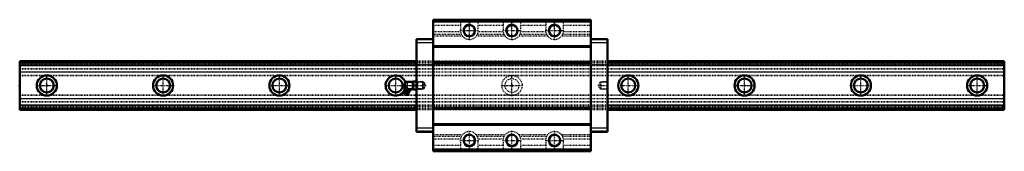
# Model space of a CAD drawing. Header units: millimetres. Extents: x -35 to 1235, y -85 to 85.
import ezdxf

# ---------------------------------------------------------------- set-up
doc = ezdxf.new("R2010")
doc.units = ezdxf.units.MM
doc.linetypes.add('Center', pattern=[1.5, 0.45, -0.5, 0.05, -0.5])
doc.linetypes.add('Dashed', pattern=[2, 1, -1])
for name, color, linetype, lineweight in [('2d ConnectionPoints', 7, 'Continuous', 50), ('AM_0', 7, 'Continuous', 50), ('AM_4', 3, 'Continuous', 25), ('AM_5', 3, 'Continuous', 25), ('AM_7', 7, 'Center', 25), ('AM_9', 6, 'Dashed', 25)]:
    doc.layers.add(name, color=color, linetype=linetype, lineweight=lineweight)

# ---------------------------------------------------------------- blocks, each defined once
blk = doc.blocks.new('1_B_PT1_8_grease_nipple_joint1_SVR_0_in_SVR65LC1SS1270LG350BPT185120001_4')
at = {"layer": 'AM_0'}
for p, q in [((461.8, 1.8), (461.8, -1.8)), ((472.3, 4.8), (464.8, 4.8)), ((472.4, 5), (472.3, 4.9)), ((472.3, 4.9), (472.3, -4.9)), ((472.4, 5), (476.9, 5)), ((472.8, 0), (476.5, 0)), ((477, 4.9), (476.9, 5)), ((460.5, -7.9), (460.3, -10.7)), ((464.8, -12.5), (460.3, -10.7)), ((466.6, -10.3), (460.5, -7.9)), ((461.2, -4.1), (461.6, -3.1)), ((462.4, -2.8), (461.6, -3.1)), ((468.8, -5.4), (461.9, -2.6)), ((463.1, -4.9), (463.5, -3.9)), ((464.8, -12.5), (466.6, -10.3)), ((466.8, -6.4), (467.2, -5.4)), ((467.4, -4.8), (472.3, -4.8)), ((468.7, -7.1), (469.1, -6.1)), ((469.1, -6.1), (468.8, -5.4)), ((472.3, -4.9), (472.4, -5)), ((476.9, -5), (472.4, -5)), ((476.9, -5), (477, -4.9))]:
    blk.add_line(p, q, dxfattribs=at)
for points in [[(472.8, 5), (472.5, 3.7), (472.4, 2.3), (472.5, 1.2), (472.8, 0)], [(472.8, 0), (472.5, -1.3), (472.4, -2.7), (472.5, -3.8), (472.8, -5)], [(476.5, 0), (476.8, 1.3), (476.9, 2.7), (476.8, 3.8), (476.5, 5)], [(476.5, -5), (476.8, -3.7), (476.9, -2.3), (476.8, -1.2), (476.5, 0)], [(461.2, -4.1), (461.4, -4.5), (461.6, -4.8), (462, -5.1), (462.7, -5), (463.1, -4.9)], [(463.1, -4.9), (463.4, -5.2), (464.3, -6), (465.1, -6.3), (465.8, -6.4), (466.5, -6.4), (466.8, -6.4)], [(467.2, -5.4), (466.4, -4.6), (465.3, -4), (464.1, -3.9), (463.5, -3.9)], [(466.8, -6.4), (467, -6.8), (467.2, -7.1), (467.7, -7.4), (468.3, -7.3), (468.7, -7.1)], [(469.1, -6.1), (468.8, -5.7), (468.5, -5.3), (467.8, -5.2), (467.2, -5.4)]]:
    blk.add_lwpolyline(points, dxfattribs=at)
for centre, radius, start, end in [((464.8, 1.8), 3, 90, 180), ((463.6, -9.1), 3.3, 131.1614, 158), ((455.7, -6.4), 6, 4.5497, 22.6392), ((460.9, -6), 0.8, 311.1614, 4.5497), ((463.1, -10.2), 1.82, 214.2344, 281.7656), ((464.8, -1.8), 3, 180, 195.4404), ((463.6, -9.1), 3.3, 338, 4.8386), ((467.6, -8.7), 0.8, 131.4503, 184.8386), ((471.1, -12.6), 6, 113.3061, 131.4503)]:
    blk.add_arc(centre, radius, start, end, dxfattribs=at)
at = {"layer": 'AM_4'}
for p, q in [((464.8, 4.8), (464.8, -3.8)), ((466.8, -8.8), (461.4, -6.6)), ((467.1, -8.1), (461.7, -5.9))]:
    blk.add_line(p, q, dxfattribs=at)
at = {"layer": 'AM_5', "linetype": 'Dashed'}
for p, q in [((477, 4.9), (478, 4.3)), ((478, 4.9), (478, -4.9)), ((485, 4.1), (478, 4.3)), ((477, -4.9), (478, -4.3)), ((485, -4.1), (478, -4.3))]:
    blk.add_line(p, q, dxfattribs=at)
at = {"layer": 'AM_7'}
blk.add_line((462.3, -12.3), (465.7, -3.7), dxfattribs=at)
at = {"layer": 'AM_9'}
for p, q in [((484.4, 4.7), (477, 4.9)), ((485, 4.1), (484.4, 4.7)), ((484.4, 4.7), (484.4, -4.7)), ((485, 4.1), (485, -4.1)), ((477, -4.9), (484.4, -4.7)), ((484.4, -4.7), (485, -4.1))]:
    blk.add_line(p, q, dxfattribs=at)
blk.add_lwpolyline([(463.5, -3.9), (463.2, -3.4), (462.9, -3), (462.2, -2.9), (461.6, -3.1)], dxfattribs=at)
blk = doc.blocks.new('2_SVR_65LC1SSB_PT1_81_Slide_0_in_SVR65LC1SS1270LG350BPT185120001_4')
at = {"layer": 'AM_0'}
for p, q in [((701.8, 85), (498.2, 85)), ((498.2, 85), (498.2, -85)), ((701.8, 82.8), (498.2, 82.8)), ((701.8, 85), (701.8, -85)), ((498.2, 60), (477, 60)), ((477, 60), (477, -60)), ((701.8, 50.8), (498.2, 50.8)), ((723, 60), (701.8, 60)), ((723, 60), (723, -60)), ((701.8, 50), (498.2, 50)), ((701.8, 30), (498.2, 30)), ((701.8, 29.2), (498.2, 29.2)), ((701.8, -29.2), (498.2, -29.2)), ((701.8, -30), (498.2, -30)), ((701.8, -50), (498.2, -50)), ((701.8, -50.8), (498.2, -50.8)), ((498.2, -60), (477, -60)), ((723, -60), (701.8, -60)), ((701.8, -82.8), (498.2, -82.8)), ((701.8, -85), (498.2, -85))]:
    blk.add_line(p, q, dxfattribs=at)
for centre in [(545, 71), (600, 71), (655, 71), (545, -71), (600, -71), (655, -71)]:
    blk.add_circle(centre, 7.25, dxfattribs=at)
at = {"layer": 'AM_4'}
for p, q in [((498.2, 55), (477, 55)), ((723, 55), (701.8, 55)), ((498.2, -55), (477, -55)), ((723, -55), (701.8, -55))]:
    blk.add_line(p, q, dxfattribs=at)
at = {"layer": 'AM_5', "linetype": 'Dashed'}
for p, q in [((485, -4.7), (485, 4.7)), ((485.8, 4.1), (485, 4.7)), ((714.2, 4.1), (715, 4.7)), ((723, 4.9), (715, 4.7)), ((715, -4.7), (715, 4.7)), ((485.8, -4.1), (485, -4.7)), ((714.2, -4.1), (715, -4.7)), ((723, -4.9), (715, -4.7))]:
    blk.add_line(p, q, dxfattribs=at)
at = {"layer": 'AM_5'}
for centre in [(545, 71), (600, 71), (655, 71), (545, -71), (600, -71), (655, -71)]:
    blk.add_arc(centre, 8, 75, 15, dxfattribs=at)
at = {"layer": 'AM_7'}
for p, q in [((545, 58.9), (545, 83.1)), ((600, 58.9), (600, 83.1)), ((655, 58.9), (655, 83.1)), ((532.9, 71), (557.1, 71)), ((587.9, 71), (612.1, 71)), ((642.9, 71), (667.1, 71)), ((489.5, 61.1), (489.5, 58.9)), ((710.5, 61.1), (710.5, 58.9)), ((710.6, 0), (723.6, 0)), ((489.5, -58.9), (489.5, -61.1)), ((545, -83.1), (545, -58.9)), ((600, -83.1), (600, -58.9)), ((655, -83.1), (655, -58.9)), ((710.5, -58.9), (710.5, -61.1)), ((532.9, -71), (557.1, -71)), ((587.9, -71), (612.1, -71)), ((642.9, -71), (667.1, -71))]:
    blk.add_line(p, q, dxfattribs=at)
at = {"layer": 'AM_9'}
for p, q in [((533.5, 83), (498.2, 83)), ((533.5, 77.4), (498.2, 77.4)), ((533.5, 85), (533.5, 71)), ((556.5, 71), (556.5, 85)), ((588.5, 83), (556.5, 83)), ((588.5, 77.4), (556.5, 77.4)), ((588.5, 85), (588.5, 71)), ((611.5, 71), (611.5, 85)), ((643.5, 83), (611.5, 83)), ((643.5, 77.4), (611.5, 77.4)), ((643.5, 85), (643.5, 71)), ((666.5, 71), (666.5, 85)), ((701.8, 83), (666.5, 83)), ((701.8, 77.4), (666.5, 77.4)), ((533.6, 69.5), (498.2, 69.5)), ((534.8, 65.7), (498.2, 65.7)), ((536.2, 63.6), (498.2, 63.6)), ((591.2, 63.6), (553.8, 63.6)), ((589.8, 65.7), (555.2, 65.7)), ((588.6, 69.5), (556.4, 69.5)), ((646.2, 63.6), (608.8, 63.6)), ((644.8, 65.7), (610.2, 65.7)), ((643.6, 69.5), (611.4, 69.5)), ((701.8, 63.6), (663.8, 63.6)), ((701.8, 65.7), (665.2, 65.7)), ((701.8, 69.5), (666.4, 69.5)), ((498.2, 59), (477, 59)), ((485.4, 60), (485.4, 59)), ((493.6, 59), (493.6, 60)), ((723, 59), (701.8, 59)), ((706.4, 60), (706.4, 59)), ((714.6, 59), (714.6, 60)), ((723, 31.5), (477, 31.5)), ((723, 31.4), (477, 31.4)), ((723, 31.3), (477, 31.3)), ((723, 29.5), (477, 29.5)), ((723, 27.7), (477, 27.7)), ((723, 27.5), (477, 27.5)), ((477, 26.9), (723, 26.9)), ((723, 25.7), (477, 25.7)), ((723, 25.6), (477, 25.6)), ((723, 17.3), (477, 17.3)), ((723, 17.2), (477, 17.2)), ((477.6, 4.3), (477, 4.9)), ((486.6, 4), (477.6, 4.3)), ((477.6, 4.3), (477.6, -4.3)), ((488.8, 0), (486.6, 4)), ((486.6, 4), (486.6, -4)), ((486.6, -4), (488.8, 0)), ((713.4, 4), (711.2, 0)), ((711.2, 0), (713.4, -4)), ((722.4, 4.3), (713.4, 4)), ((713.4, 4), (713.4, -4)), ((723, 4.9), (722.4, 4.3)), ((722.4, 4.3), (722.4, -4.3)), ((477, -4.9), (477.6, -4.3)), ((477.6, -4.3), (486.6, -4)), ((713.4, -4), (722.4, -4.3)), ((722.4, -4.3), (723, -4.9)), ((723, -17.2), (477, -17.2)), ((723, -17.3), (477, -17.3)), ((723, -25.6), (477, -25.6)), ((723, -25.7), (477, -25.7)), ((723, -26.9), (477, -26.9)), ((723, -27.5), (477, -27.5)), ((723, -27.7), (477, -27.7)), ((723, -29.5), (477, -29.5)), ((723, -31.3), (477, -31.3)), ((723, -31.4), (477, -31.4)), ((723, -31.5), (477, -31.5)), ((498.2, -59), (477, -59)), ((485.4, -59), (485.4, -60)), ((493.6, -60), (493.6, -59)), ((723, -59), (701.8, -59)), ((706.4, -59), (706.4, -60)), ((714.6, -60), (714.6, -59)), ((536.2, -63.6), (498.2, -63.6)), ((534.8, -65.7), (498.2, -65.7)), ((533.6, -69.5), (498.2, -69.5)), ((533.5, -71), (533.5, -85)), ((591.2, -63.6), (553.8, -63.6)), ((589.8, -65.7), (555.2, -65.7)), ((588.6, -69.5), (556.4, -69.5)), ((556.5, -85), (556.5, -71)), ((588.5, -71), (588.5, -85)), ((646.2, -63.6), (608.8, -63.6)), ((644.8, -65.7), (610.2, -65.7)), ((643.6, -69.5), (611.4, -69.5)), ((611.5, -85), (611.5, -71)), ((643.5, -71), (643.5, -85)), ((701.8, -63.6), (663.8, -63.6)), ((701.8, -65.7), (665.2, -65.7)), ((701.8, -69.5), (666.4, -69.5)), ((666.5, -85), (666.5, -71)), ((533.5, -77.4), (498.2, -77.4)), ((533.5, -83), (498.2, -83)), ((588.5, -77.4), (556.5, -77.4)), ((588.5, -83), (556.5, -83)), ((643.5, -77.4), (611.5, -77.4)), ((643.5, -83), (611.5, -83)), ((701.8, -77.4), (666.5, -77.4)), ((701.8, -83), (666.5, -83))]:
    blk.add_line(p, q, dxfattribs=at)
for centre, start, end in [((545, 71), 180, 0), ((600, 71), 180, 0), ((655, 71), 180, 0), ((545, -71), 0, 180), ((600, -71), 360, 180), ((655, -71), 0, 180)]:
    blk.add_arc(centre, 11.5, start, end, dxfattribs=at)
blk = doc.blocks.new('3_SVR_65LC127035_R_Track_0_in_SVR65LC1SS1270LG350BPT185120001_4')
at = {"layer": 'AM_0'}
for p, q in [((477, 31.5), (-35, 31.5)), ((-35, 31.5), (-35, -31.5)), ((477, 29.5), (-35, 29.5)), ((1235, 31.5), (723, 31.5)), ((1235, 29.5), (723, 29.5)), ((1235, 31.5), (1235, -31.5)), ((477, -29.5), (-35, -29.5)), ((477, -31.5), (-35, -31.5)), ((1235, -29.5), (723, -29.5)), ((1235, -31.5), (723, -31.5))]:
    blk.add_line(p, q, dxfattribs=at)
for centre, radius in [((0, 0), 13), ((150, 0), 13), ((300, 0), 13), ((750, 0), 13), ((900, 0), 13), ((1050, 0), 13), ((1200, 0), 13), ((0, 0), 9), ((150, 0), 9), ((300, 0), 9), ((450, 0), 9), ((750, 0), 9), ((900, 0), 9), ((1050, 0), 9), ((1200, 0), 9)]:
    blk.add_circle(centre, radius, dxfattribs=at)
blk.add_arc((450, 0), 13, 16.4695, 333.5808, dxfattribs=at)
at = {"layer": 'AM_4'}
for p, q in [((477, 25.7), (-35, 25.7)), ((477, 25.6), (-35, 25.6)), ((1235, 25.7), (723, 25.7)), ((1235, 25.6), (723, 25.6)), ((477, 17.3), (-35, 17.3)), ((477, 17.2), (-35, 17.2)), ((1235, 17.3), (723, 17.3)), ((1235, 17.2), (723, 17.2)), ((477, -17.2), (-35, -17.2)), ((477, -17.3), (-35, -17.3)), ((1235, -17.2), (723, -17.2)), ((1235, -17.3), (723, -17.3)), ((477, -25.6), (-35, -25.6)), ((477, -25.7), (-35, -25.7)), ((1235, -25.6), (723, -25.6)), ((1235, -25.7), (723, -25.7))]:
    blk.add_line(p, q, dxfattribs=at)
at = {"layer": 'AM_7'}
for p, q in [((0, -13.7), (0, 13.6)), ((150, -13.7), (150, 13.6)), ((300, -13.7), (300, 13.6)), ((450, -13.7), (450, 13.6)), ((600, -13.7), (600, 13.6)), ((750, -13.7), (750, 13.6)), ((900, -13.7), (900, 13.6)), ((1050, -13.7), (1050, 13.6)), ((1200, -13.7), (1200, 13.6)), ((-13.7, 0), (13.6, 0)), ((136.3, 0), (163.7, 0)), ((286.4, 0), (313.6, 0)), ((436.4, 0), (489.4, 0)), ((586.4, 0), (613.6, 0)), ((736.4, 0), (763.6, 0)), ((886.4, 0), (913.6, 0)), ((1036.3, 0), (1063.7, 0)), ((1186.3, 0), (1213.7, 0))]:
    blk.add_line(p, q, dxfattribs=at)
at = {"layer": 'AM_9'}
for p, q in [((1235, 31.4), (-35, 31.4)), ((1235, 31.3), (-35, 31.3)), ((1235, 27.7), (-35, 27.7)), ((1235, 27.5), (-35, 27.5)), ((-35, 26.9), (1235, 26.9)), ((723, 31.5), (477, 31.5)), ((723, 29.5), (477, 29.5)), ((723, 25.7), (477, 25.7)), ((723, 25.6), (477, 25.6)), ((1235, 21.7), (-35, 21.7)), ((1235, 21), (-35, 21)), ((1235, 13), (-35, 13)), ((723, 17.3), (477, 17.3)), ((723, 17.2), (477, 17.2)), ((1235, 12.3), (-35, 12.3)), ((1235, -12.3), (-35, -12.3)), ((1235, -13), (-35, -13)), ((1235, -21), (-35, -21)), ((1235, -21.7), (-35, -21.7)), ((723, -17.2), (477, -17.2)), ((723, -17.3), (477, -17.3)), ((1235, -26.9), (-35, -26.9)), ((1235, -27.5), (-35, -27.5)), ((1235, -27.7), (-35, -27.7)), ((1235, -31.3), (-35, -31.3)), ((1235, -31.4), (-35, -31.4)), ((723, -25.6), (477, -25.6)), ((723, -25.7), (477, -25.7)), ((723, -29.5), (477, -29.5)), ((723, -31.5), (477, -31.5))]:
    blk.add_line(p, q, dxfattribs=at)
for radius in [13, 9]:
    blk.add_circle((600, 0), radius, dxfattribs=at)
blk.add_arc((450, 0), 13, 333.5808, 16.4695, dxfattribs=at)

msp = doc.modelspace()

# ---------------------------------------------------------------- linework, layer by layer
at = {"layer": '2d ConnectionPoints'}
for p in [(-35, 0), (0, 0), (0, 0), (477, 0), (600, 0), (723, 0)]:
    msp.add_point(p, dxfattribs=at)

# ---------------------------------------------------------------- block references
for name in ['2_SVR_65LC1SSB_PT1_81_Slide_0_in_SVR65LC1SS1270LG350BPT185120001_4', '3_SVR_65LC127035_R_Track_0_in_SVR65LC1SS1270LG350BPT185120001_4', '1_B_PT1_8_grease_nipple_joint1_SVR_0_in_SVR65LC1SS1270LG350BPT185120001_4']:
    msp.add_blockref(name, (0, 0))

doc.saveas('drawing.dxf')
